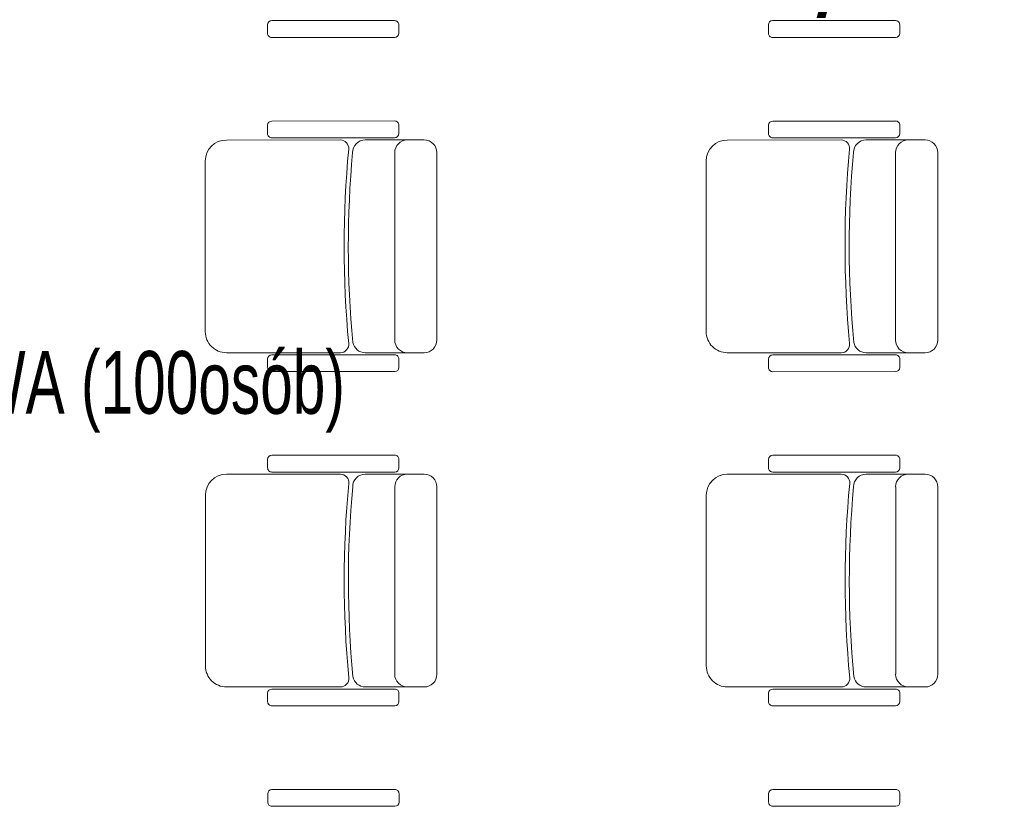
# Model space of a CAD drawing. Header units: centimetres. Extents: x -122 to 72759, y 3298 to 43172.
# Tile 80 of 243: x 35753 to 35989, y 11792 to 11980. Entities that reach past the tile are written whole.
import ezdxf
from ezdxf import colors
from ezdxf.entities.mleader import LeaderData, LeaderLine
from ezdxf.math import Vec2, Vec3

# ---------------------------------------------------------------- set-up
doc = ezdxf.new("R2010")
doc.units = ezdxf.units.CM
doc.header["$MEASUREMENT"] = 0
for name, color, linetype, lineweight in [('0-LINIA CIENKA', 7, 'Continuous', 5), ('KT_KLIM Opis', 7, 'Continuous', 9), ('METKI MIESZKAŃ', 7, 'Continuous', 5), ('ZZZ_Xref', 7, 'Continuous', 5)]:
    doc.layers.add(name, color=color, linetype=linetype, lineweight=lineweight)
doc.styles.add('MBC_0250', font='txt', dxfattribs={"height": 250})
doc.styles.add('tabelka', font='swz721lc.ttf')

# ---------------------------------------------------------------- blocks, each defined once
blk = doc.blocks.new('G$CA1DC9C89')
at = {"layer": '0-LINIA CIENKA', "lineweight": 5, "ltscale": 100}
for p, q in [((1165.93, 1363.58), (1165.93, 1361.56)), ((1196.38, 1364.59), (1166.94, 1364.59)), ((1197.39, 1361.57), (1197.39, 1363.58)), ((1285.93, 1363.58), (1285.93, 1361.56)), ((1316.38, 1364.59), (1286.94, 1364.59)), ((1317.39, 1361.57), (1317.39, 1363.58)), ((1166.94, 1360.56), (1196.38, 1360.56)), ((1286.94, 1360.55), (1316.38, 1360.56)), ((1166.95, 1340.55), (1196.39, 1340.56)), ((1286.95, 1340.55), (1316.39, 1340.55)), ((1165.94, 1337.53), (1165.94, 1339.54)), ((1197.4, 1339.55), (1197.4, 1337.53)), ((1285.94, 1337.53), (1285.94, 1339.54)), ((1317.4, 1339.55), (1317.4, 1337.53)), ((1156.07, 1336.01), (1183.37, 1336.02)), ((1196.39, 1336.52), (1166.95, 1336.52)), ((1199.43, 1336.02), (1189.34, 1336.02)), ((1199.43, 1336.02), (1203.46, 1336.02)), ((1276.07, 1336.01), (1303.37, 1336.02)), ((1316.39, 1336.52), (1286.95, 1336.52)), ((1319.43, 1336.02), (1309.34, 1336.02)), ((1319.43, 1336.02), (1323.46, 1336.02)), ((1196.4, 1332.99), (1196.4, 1288.12)), ((1206.48, 1332.99), (1206.49, 1288.12)), ((1316.4, 1332.99), (1316.4, 1288.12)), ((1326.48, 1332.99), (1326.49, 1288.12)), ((1151.03, 1330.97), (1151.03, 1290.13)), ((1271.03, 1330.97), (1271.03, 1290.13)), ((1183.38, 1285.09), (1156.07, 1285.09)), ((1165.95, 1283.58), (1165.95, 1281.56)), ((1196.4, 1284.59), (1166.96, 1284.59)), ((1189.35, 1285.1), (1199.43, 1285.1)), ((1197.4, 1281.57), (1197.4, 1283.58)), ((1203.46, 1285.1), (1199.43, 1285.1)), ((1303.38, 1285.09), (1276.07, 1285.09)), ((1285.95, 1283.58), (1285.95, 1281.56)), ((1316.4, 1284.59), (1286.96, 1284.59)), ((1309.35, 1285.09), (1319.43, 1285.09)), ((1317.4, 1281.57), (1317.4, 1283.58)), ((1323.46, 1285.1), (1319.43, 1285.09)), ((1166.96, 1280.56), (1196.4, 1280.56)), ((1286.96, 1280.55), (1316.4, 1280.56)), ((1166.97, 1260.55), (1196.41, 1260.56)), ((1286.97, 1260.55), (1316.41, 1260.55)), ((1165.96, 1257.53), (1165.96, 1259.54)), ((1197.41, 1259.55), (1197.41, 1257.53)), ((1285.96, 1257.53), (1285.96, 1259.54)), ((1317.41, 1259.55), (1317.41, 1257.53)), ((1156.08, 1256.01), (1183.39, 1256.02)), ((1196.41, 1256.52), (1166.97, 1256.52)), ((1199.44, 1256.02), (1189.36, 1256.02)), ((1199.44, 1256.02), (1203.47, 1256.02)), ((1276.08, 1256.01), (1303.39, 1256.02)), ((1316.41, 1256.52), (1286.97, 1256.52)), ((1319.44, 1256.02), (1309.36, 1256.02)), ((1319.44, 1256.02), (1323.47, 1256.02)), ((1196.42, 1252.99), (1196.42, 1208.12)), ((1206.5, 1252.99), (1206.5, 1208.12)), ((1316.42, 1252.99), (1316.42, 1208.12)), ((1326.5, 1252.99), (1326.5, 1208.12)), ((1151.04, 1250.97), (1151.04, 1210.13)), ((1271.04, 1250.97), (1271.04, 1210.13)), ((1183.39, 1205.09), (1156.09, 1205.09)), ((1165.96, 1203.58), (1165.96, 1201.56)), ((1196.41, 1204.59), (1166.97, 1204.59)), ((1189.36, 1205.1), (1199.44, 1205.1)), ((1197.42, 1201.57), (1197.42, 1203.58)), ((1203.48, 1205.1), (1199.44, 1205.1)), ((1303.39, 1205.09), (1276.09, 1205.09)), ((1285.96, 1203.58), (1285.96, 1201.56)), ((1316.41, 1204.59), (1286.97, 1204.59)), ((1309.36, 1205.09), (1319.44, 1205.09)), ((1317.42, 1201.57), (1317.42, 1203.58)), ((1323.48, 1205.1), (1319.44, 1205.09)), ((1166.97, 1200.56), (1196.41, 1200.56)), ((1286.97, 1200.55), (1316.41, 1200.56)), ((1165.97, 1177.53), (1165.97, 1179.54)), ((1166.98, 1180.55), (1196.42, 1180.56)), ((1197.43, 1179.55), (1197.43, 1177.53)), ((1285.97, 1177.53), (1285.97, 1179.54)), ((1286.98, 1180.55), (1316.42, 1180.55)), ((1317.43, 1179.55), (1317.43, 1177.53)), ((1196.42, 1176.52), (1166.98, 1176.52)), ((1316.42, 1176.52), (1286.98, 1176.52))]:
    blk.add_line(p, q, dxfattribs=at)
for centre, radius, start, end in [((1166.94, 1363.58), 1.01, 90.0049, 180.0049), ((1196.38, 1363.58), 1.01, 0.0049, 90.0049), ((1286.94, 1363.58), 1.01, 90.0049, 180.0049), ((1316.38, 1363.58), 1.01, 0.0049, 90.0049), ((1166.94, 1361.56), 1.01, 180.0049, 270.0049), ((1196.38, 1361.57), 1.01, 270.0049, 0.0049), ((1286.94, 1361.56), 1.01, 180.0049, 270.0049), ((1316.38, 1361.57), 1.01, 270.0049, 0.0049), ((1166.95, 1339.54), 1.01, 90.0049, 180.0049), ((1196.39, 1339.55), 1.01, 0.0049, 90.0049), ((1286.95, 1339.54), 1.01, 90.0049, 180.0049), ((1316.39, 1339.55), 1.01, 0.0049, 90.0049), ((1166.95, 1337.53), 1.01, 180.0049, 270.0049), ((1196.39, 1337.53), 1.01, 270.0049, 0.0049), ((1286.95, 1337.53), 1.01, 180.0049, 270.0049), ((1316.39, 1337.53), 1.01, 270.0049, 0.0049), ((1156.07, 1330.97), 5.04, 90.0049, 180.0049), ((1183.37, 1334), 2.02, 354.5863, 90.0049), ((1189.34, 1332.99), 3.03, 90.0049, 180.0049), ((1199.43, 1332.99), 3.03, 90.0049, 180.0049), ((1203.46, 1332.99), 3.03, 0.0049, 90.0049), ((1276.07, 1330.97), 5.04, 90.0049, 180.0049), ((1303.37, 1334), 2.02, 354.5863, 90.0049), ((1309.34, 1332.99), 3.03, 90.0049, 180.0049), ((1319.43, 1332.99), 3.03, 90.0049, 180.0049), ((1323.46, 1332.99), 3.03, 0.0049, 90.0049), ((1430.53, 1310.58), 246.25, 174.5863, 185.4235), ((1430.53, 1310.58), 245.24, 174.7559, 185.3849), ((1550.53, 1310.58), 246.25, 174.5863, 185.4235), ((1550.53, 1310.58), 245.24, 174.7559, 185.3849), ((1156.07, 1290.13), 5.04, 180.0049, 270.0049), ((1199.43, 1288.12), 3.03, 180.0049, 270.0049), ((1203.46, 1288.12), 3.03, 270.0049, 0.0049), ((1276.07, 1290.13), 5.04, 180.0049, 270.0049), ((1319.43, 1288.12), 3.03, 180.0049, 270.0049), ((1323.46, 1288.12), 3.03, 270.0049, 0.0049), ((1183.38, 1287.11), 2.02, 270.0049, 5.4235), ((1189.35, 1288.12), 3.03, 190.6339, 270.0049), ((1303.38, 1287.11), 2.02, 270.0049, 5.4235), ((1309.35, 1288.12), 3.03, 190.6339, 270.0049), ((1166.96, 1283.58), 1.01, 90.0049, 180.0049), ((1196.4, 1283.58), 1.01, 0.0049, 90.0049), ((1286.96, 1283.58), 1.01, 90.0049, 180.0049), ((1316.4, 1283.58), 1.01, 0.0049, 90.0049), ((1166.96, 1281.56), 1.01, 180.0049, 270.0049), ((1196.4, 1281.57), 1.01, 270.0049, 0.0049), ((1286.96, 1281.56), 1.01, 180.0049, 270.0049), ((1316.4, 1281.57), 1.01, 270.0049, 0.0049), ((1166.97, 1259.54), 1.01, 90.0049, 180.0049), ((1196.41, 1259.55), 1.01, 0.0049, 90.0049), ((1286.97, 1259.54), 1.01, 90.0049, 180.0049), ((1316.41, 1259.55), 1.01, 0.0049, 90.0049), ((1166.97, 1257.53), 1.01, 180.0049, 270.0049), ((1196.41, 1257.53), 1.01, 270.0049, 0.0049), ((1286.97, 1257.53), 1.01, 180.0049, 270.0049), ((1316.41, 1257.53), 1.01, 270.0049, 0.0049), ((1156.08, 1250.97), 5.04, 90.0049, 180.0049), ((1183.39, 1254), 2.02, 354.5863, 90.0049), ((1189.36, 1252.99), 3.03, 90.0049, 180.0049), ((1199.44, 1252.99), 3.03, 90.0049, 180.0049), ((1203.47, 1252.99), 3.03, 0.0049, 90.0049), ((1276.08, 1250.97), 5.04, 90.0049, 180.0049), ((1303.39, 1254), 2.02, 354.5863, 90.0049), ((1309.36, 1252.99), 3.03, 90.0049, 180.0049), ((1319.44, 1252.99), 3.03, 90.0049, 180.0049), ((1323.47, 1252.99), 3.03, 0.0049, 90.0049), ((1430.55, 1230.58), 246.25, 174.5863, 185.4235), ((1430.55, 1230.58), 245.24, 174.7559, 185.3849), ((1550.55, 1230.58), 246.25, 174.5863, 185.4235), ((1550.55, 1230.58), 245.24, 174.7559, 185.3849), ((1156.09, 1210.13), 5.04, 180.0049, 270.0049), ((1276.09, 1210.13), 5.04, 180.0049, 270.0049), ((1199.44, 1208.12), 3.03, 180.0049, 270.0049), ((1203.48, 1208.12), 3.03, 270.0049, 0.0049), ((1319.44, 1208.12), 3.03, 180.0049, 270.0049), ((1323.48, 1208.12), 3.03, 270.0049, 0.0049), ((1183.39, 1207.11), 2.02, 270.0049, 5.4235), ((1189.36, 1208.12), 3.03, 190.6339, 270.0049), ((1303.39, 1207.11), 2.02, 270.0049, 5.4235), ((1309.36, 1208.12), 3.03, 190.6339, 270.0049), ((1166.97, 1203.58), 1.01, 90.0049, 180.0049), ((1196.41, 1203.58), 1.01, 0.0049, 90.0049), ((1286.97, 1203.58), 1.01, 90.0049, 180.0049), ((1316.41, 1203.58), 1.01, 0.0049, 90.0049), ((1166.97, 1201.56), 1.01, 180.0049, 270.0049), ((1196.41, 1201.57), 1.01, 270.0049, 0.0049), ((1286.97, 1201.56), 1.01, 180.0049, 270.0049), ((1316.41, 1201.57), 1.01, 270.0049, 0.0049), ((1166.98, 1179.54), 1.01, 90.0049, 180.0049), ((1196.42, 1179.55), 1.01, 0.0049, 90.0049), ((1286.98, 1179.54), 1.01, 90.0049, 180.0049), ((1316.42, 1179.55), 1.01, 0.0049, 90.0049), ((1166.98, 1177.53), 1.01, 180.0049, 270.0049), ((1196.42, 1177.53), 1.01, 270.0049, 0.0049), ((1286.98, 1177.53), 1.01, 180.0049, 270.0049), ((1316.42, 1177.53), 1.01, 270.0049, 0.0049)]:
    blk.add_arc(centre, radius, start, end, dxfattribs=at)
at = {"layer": 'METKI MIESZKAŃ', "lineweight": 5, "ltscale": 0.5, "style": 'tabelka', "width": 0.7}
blk.add_text('SALA SZKOLENIOWA (100osób)', height=15, rotation=359.9707, dxfattribs=at).set_placement((974.55, 1270.58))

msp = doc.modelspace()

# ---------------------------------------------------------------- block references
at = {"layer": 'ZZZ_Xref'}
msp.add_blockref('G$CA1DC9C89', (34646.15529, 10615.38849), dxfattribs=at)

# ---------------------------------------------------------------- next in the draw order: leaders
at = {"layer": 'KT_KLIM Opis'}
ml = msp.add_multileader_mtext('Standard', dxfattribs=at)
ml.set_content('{\\C5; Jednostka wew\\Pwym=246x840x840\\Pwaga 24,5 kg\\Pdzwieku od 25-33dB\\P\\Q15;Qch=7,1kW\\P\\C1;Qc.o=8,0 kW\\Prz.sp  +4,8}', color=256, style='MBC_0250')
ml.set_leader_properties(color=256, linetype='Continuous', lineweight=0)
ml.build(insert=Vec2(0, 0))
ml.multileader.update_dxf_attribs({"dogleg_length": 0.03917, "arrow_head_size": 12.5, "scale": 100})
ctx = ml.context
ctx.base_point, ctx.scale, ctx.char_height, ctx.arrow_head_size, ctx.landing_gap_size, ctx.plane_origin = Vec3(35784.5857, 12172.60966), 100, 18, 12.5, 7.5, Vec3(34673.82887, 11672.55569)
ctx.text_align_type = 2
notes = []
notes.append((ctx, [(0, (1, 1, 0), (36029.16533, 12172.60966), (-1, 0), 3.9166, [(0, [(36104.5, 11907.90839)], 0, [])])]))
ctx.mtext.insert, ctx.mtext.width, ctx.mtext.alignment, ctx.mtext.line_spacing_factor, ctx.mtext.flow_direction = Vec3(36017.74873, 12184.1083), 269.0774305, 3, 1.00005, 5
for ctx, leaders in notes:
    for number, flags, end, landing, length, lines in leaders:
        leader = LeaderData()
        leader.index, (leader.has_last_leader_line, leader.has_dogleg_vector, leader.attachment_direction) = number, flags
        leader.last_leader_point, leader.dogleg_vector, leader.dogleg_length = Vec3(end), Vec3(landing), length
        for number, points, colour, breaks in lines:
            line = LeaderLine()
            line.index, line.vertices, line.color, line.breaks = number, Vec3.list(points), colors.encode_raw_color(colour), breaks
            leader.lines.append(line)
        ctx.leaders.append(leader)

doc.saveas('drawing.dxf')
